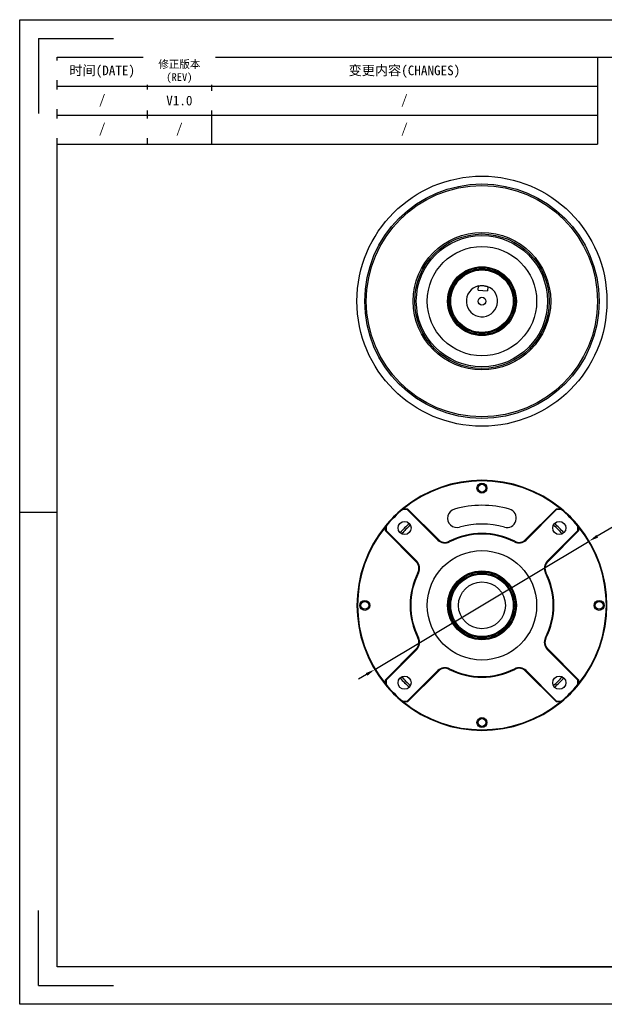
# Model space of a CAD drawing. Header units: inches. Extents: x 191 to 637, y -56 to 259.
# Tile 1 of 4: x 191 to 378, y -56 to 259. Entities that reach past the tile are written whole.
import ezdxf
from ezdxf.enums import TextEntityAlignment as Align

# ---------------------------------------------------------------- set-up
doc = ezdxf.new("R2010")
doc.units = ezdxf.units.IN
doc.linetypes.add('SLD-实线', pattern=[0])
doc.layers.add('尺寸', color=7, linetype='Continuous')
doc.styles.add('gb-s', font='gbeitc.shx', dxfattribs={"bigfont": 'gbcbig.shx'})
doc.styles.add('宋体', font='txt')
doc.dimstyles.new('gb', dxfattribs={"dimtxt": 3.5, "dimasz": 3, "dimexe": 2.25, "dimexo": 2, "dimtad": 1, "dimzin": 0, "dimdsep": 46, "dimtxsty": 'gb-s', "dimcen": 2.5, "dimazin": 0, "dimtfac": 1, "dimtmove": 0, "dimatfit": 3, "dimfxl": 1, "dimtzin": 0, "dimarcsym": 0})

# ---------------------------------------------------------------- blocks, each defined once
blk = doc.blocks.new('工程图外发客户模板')
at = {"lineweight": -3}
for p, q in [((1882.1, 1633.7), (2098.61, 1633.7)), ((1882.1, 1480.61), (1882.1, 1633.7)), ((1885.02, 1630.78), (1885.02, 1619.12)), ((1885.02, 1630.78), (1896.68, 1630.78)), ((1887.93, 1627.86), (2092.78, 1627.86)), ((1887.93, 1486.44), (1887.93, 1627.86)), ((1882.1, 1557.15), (1887.93, 1557.15)), ((1885.02, 1483.52), (1885.02, 1495.19)), ((2092.78, 1486.44), (1887.93, 1486.44)), ((1885.02, 1483.52), (1896.68, 1483.52)), ((2098.61, 1480.61), (1882.1, 1480.61))]:
    blk.add_line(p, q, dxfattribs=at)
at = {"layer": '尺寸'}
blk.add_line((1963.02, 1486.44), (1977.6, 1486.44), dxfattribs=at)
at = {"layer": '尺寸', "style": '宋体'}
for tag, p in [('BT', (2070.91, 1500.43)), ('ZTRY', (2000.04, 1496.43)), ('ZTRQ', (2018.04, 1496.43)), ('XH', (2070.91, 1496.43)), ('SHRY', (2000.04, 1492.43)), ('SHRQ', (2018.04, 1492.43)), ('BB', (2055.47, 1492.43)), ('BL', (2055.47, 1488.44))]:
    blk.add_attdef(tag, text='', height=2, dxfattribs=at).set_placement(p, align=Align.MIDDLE_CENTER)
blk = doc.blocks.new('*D22')
at = {"color": 0, "lineweight": -2}
for p, q in [((398.91, 107.16), (376.2, 93.57)), ((304.99, 50.93), (373.63, 92.03)), ((302.41, 49.39), (299.84, 47.85))]:
    blk.add_line(p, q, dxfattribs=at)
at = {"color": 0}
for points in [[(375.94, 94), (376.46, 93.14), (373.63, 92.03)], [(302.67, 48.96), (302.16, 49.82), (304.99, 50.93)]]:
    blk.add_solid(points, dxfattribs=at)
at = {"layer": 'Defpoints', "color": 0}
for p in [(373.63, 92.03), (304.99, 50.93)]:
    blk.add_point(p, dxfattribs=at)
at = {"color": 0, "insert": (392.43, 106.05), "char_height": 3.5, "attachment_point": 5, "rotation": 30.9104, "style": 'gb-s'}
blk.add_mtext('∅80.00', dxfattribs=at)

msp = doc.modelspace()

# ---------------------------------------------------------------- linework, layer by layer
at = {"color": 7, "linetype": 'SLD-实线', "lineweight": 25}
for p, q in [((338.063, 172.281), (338.164, 173.647)), ((341.156, 173.424), (341.054, 172.059)), ((338.063, 172.281), (341.054, 172.059)), ((313.895, 102.368), (313.967, 102.168)), ((313.895, 102.368), (315.487, 102.368)), ((315.404, 102.168), (313.967, 102.168)), ((315.487, 102.368), (315.404, 102.168)), ((325.208, 92.364), (315.404, 102.168)), ((315.487, 102.368), (325.349, 92.506)), ((353.264, 92.506), (363.126, 102.368)), ((363.209, 102.168), (353.405, 92.364)), ((363.126, 102.368), (364.718, 102.368)), ((363.126, 102.368), (363.209, 102.168)), ((364.646, 102.168), (363.209, 102.168)), ((364.718, 102.368), (364.646, 102.168)), ((308.416, 96.889), (308.616, 96.817)), ((308.416, 95.297), (308.416, 96.889)), ((308.616, 95.38), (308.416, 95.297)), ((318.278, 85.435), (308.416, 95.297)), ((308.616, 96.817), (308.616, 95.38)), ((308.616, 95.38), (318.42, 85.576)), ((360.194, 85.576), (369.997, 95.38)), ((370.197, 95.297), (360.335, 85.435)), ((370.197, 96.889), (369.997, 96.817)), ((369.997, 95.38), (369.997, 96.817)), ((370.197, 95.297), (369.997, 95.38)), ((370.197, 96.889), (370.197, 95.297)), ((325.349, 92.506), (325.208, 92.364)), ((328.836, 91.956), (328.927, 91.778)), ((349.777, 91.956), (349.686, 91.778)), ((353.264, 92.506), (353.405, 92.364)), ((318.42, 85.576), (318.278, 85.435)), ((360.335, 85.435), (360.194, 85.576)), ((319.006, 81.857), (318.828, 81.948)), ((359.785, 81.948), (359.607, 81.857)), ((319.006, 61.098), (318.828, 61.007)), ((359.785, 61.007), (359.607, 61.098)), ((308.416, 47.658), (318.278, 57.52)), ((318.42, 57.379), (308.616, 47.575)), ((318.42, 57.379), (318.278, 57.52)), ((360.335, 57.52), (360.194, 57.379)), ((369.997, 47.575), (360.194, 57.379)), ((360.335, 57.52), (370.197, 47.658)), ((315.404, 40.787), (325.208, 50.59)), ((325.349, 50.449), (315.487, 40.587)), ((325.208, 50.59), (325.349, 50.449)), ((328.927, 51.177), (328.836, 50.999)), ((349.686, 51.177), (349.777, 50.999)), ((353.405, 50.59), (353.264, 50.449)), ((363.126, 40.587), (353.264, 50.449)), ((353.405, 50.59), (363.209, 40.787)), ((308.616, 47.575), (308.416, 47.658)), ((308.416, 46.066), (308.416, 47.658)), ((308.616, 47.575), (308.616, 46.137)), ((370.197, 47.658), (369.997, 47.575)), ((369.997, 46.137), (369.997, 47.575)), ((370.197, 47.658), (370.197, 46.066)), ((308.616, 46.137), (308.416, 46.066)), ((369.997, 46.137), (370.197, 46.066)), ((313.967, 40.787), (313.895, 40.587)), ((315.487, 40.587), (313.895, 40.587)), ((313.967, 40.787), (315.404, 40.787)), ((315.404, 40.787), (315.487, 40.587)), ((363.209, 40.787), (363.126, 40.587)), ((364.718, 40.587), (363.126, 40.587)), ((363.209, 40.787), (364.646, 40.787)), ((364.646, 40.787), (364.718, 40.587))]:
    msp.add_line(p, q, dxfattribs=at)
for centre, radius in [((339.307, 168.779), 40), ((339.307, 168.779), 37.5), ((339.307, 168.779), 37), ((339.307, 168.779), 22), ((339.307, 168.779), 21.5), ((339.307, 168.779), 21), ((339.307, 168.779), 17.5), ((339.307, 168.779), 11), ((339.307, 168.779), 10.7), ((339.307, 168.779), 10.3), ((339.307, 168.779), 10), ((339.307, 168.779), 1.25), ((339.307, 108.977), 1.6), ((339.307, 108.977), 1.25), ((314.558, 96.226), 2.1), ((364.055, 96.226), 2.1), ((339.307, 71.477), 17.5), ((339.307, 71.477), 11), ((339.307, 71.477), 10.7), ((339.307, 71.477), 10.3), ((339.307, 71.477), 10), ((339.307, 71.477), 7.5), ((301.807, 71.477), 1.6), ((301.807, 71.477), 1.25), ((376.807, 71.477), 1.6), ((376.807, 71.477), 1.25), ((314.558, 46.729), 2.1), ((364.055, 46.729), 2.1), ((339.307, 33.977), 1.6), ((339.307, 33.977), 1.25)]:
    msp.add_circle(centre, radius, dxfattribs=at)
for centre, radius, start, end in [((339.307, 168.779), 5, 103.20864, 68.29343), ((339.307, 71.477), 40, 50.5583, 129.4417), ((339.307, 71.477), 39.8, 50.90961, 129.09039), ((339.307, 71.477), 40, 129.4417, 140.5583), ((339.307, 71.477), 39.8, 129.54479, 140.45521), ((331.307, 99.352), 3, 106.01339, 286.01339), ((339.307, 71.477), 32, 73.98661, 106.01339), ((347.307, 99.352), 3, 253.98661, 73.98661), ((339.307, 71.477), 39.8, 39.54479, 50.45521), ((339.307, 71.477), 40, 39.4417, 50.5583), ((339.307, 71.477), 35, 131.56174, 138.43826), ((339.307, 71.477), 35, 41.56174, 48.43826), ((339.307, 71.477), 40, 140.5583, 219.4417), ((339.307, 71.477), 39.8, 140.90961, 219.09039), ((339.307, 71.477), 34.4, 131.67648, 138.32352), ((339.307, 71.477), 26, 73.98661, 106.01339), ((339.307, 71.477), 34.4, 41.67648, 48.32352), ((339.307, 71.477), 40, 320.5583, 39.4417), ((339.307, 71.477), 39.8, 320.90961, 39.09039), ((327.471, 94.627), 3.2, 225, 297.07979), ((327.471, 94.627), 3, 225, 297.07979), ((339.307, 71.477), 23, 62.92021, 117.07979), ((339.307, 71.477), 22.8, 62.92021, 117.07979), ((351.143, 94.627), 3.2, 242.92021, 315), ((351.143, 94.627), 3, 242.92021, 315), ((316.157, 83.313), 3, 332.92021, 45), ((316.157, 83.313), 3.2, 332.92021, 45), ((362.456, 83.313), 3.2, 135, 207.07979), ((362.456, 83.313), 3, 135, 207.07979), ((339.307, 71.477), 23, 152.92021, 207.07979), ((339.307, 71.477), 23, 332.92021, 27.07979), ((339.307, 71.477), 22.8, 152.92021, 207.07979), ((339.307, 71.477), 22.8, 332.92021, 27.07979), ((316.157, 59.641), 3, 315, 27.07979), ((316.157, 59.641), 3.2, 315, 27.07979), ((362.456, 59.641), 3.2, 152.92021, 225), ((362.456, 59.641), 3, 152.92021, 225), ((327.471, 48.328), 3.2, 62.92021, 135), ((327.471, 48.328), 3, 62.92021, 135), ((339.307, 71.477), 23, 242.92021, 297.07979), ((339.307, 71.477), 22.8, 242.92021, 297.07979), ((351.143, 48.328), 3.2, 45, 117.07979), ((351.143, 48.328), 3, 45, 117.07979), ((339.307, 71.477), 35, 221.56174, 228.43826), ((339.307, 71.477), 34.4, 221.67648, 228.32352), ((339.307, 71.477), 34.4, 311.67648, 318.32352), ((339.307, 71.477), 35, 311.56174, 318.43826), ((339.307, 71.477), 40, 219.4417, 230.5583), ((339.307, 71.477), 39.8, 219.54479, 230.45521), ((339.307, 71.477), 39.8, 309.54479, 320.45521), ((339.307, 71.477), 40, 309.4417, 320.5583), ((339.307, 71.477), 40, 230.5583, 309.4417), ((339.307, 71.477), 39.8, 230.90961, 309.09039)]:
    msp.add_arc(centre, radius, start, end, dxfattribs=at)
msp.add_open_spline([(338.164, 173.647), (338.18, 173.651), (338.213, 173.659), (338.463, 173.711), (338.835, 173.763), (339.309, 173.788), (339.817, 173.761), (340.295, 173.687), (340.705, 173.584), (341.007, 173.483), (341.142, 173.43), (341.153, 173.426), (341.156, 173.424)], degree=3, knots=[0, 0, 0, 0, 0.1040377, 0.2079591, 0.3148683, 0.4239433, 0.5298733, 0.6324565, 0.7362689, 0.8440792, 0.9528717, 1, 1, 1, 1], dxfattribs=at)
at = {"layer": '尺寸'}
for p, q in [((232.196, 246.838), (232.196, 219.06)), ((252.772, 246.838), (252.772, 219.06)), ((376.231, 246.838), (376.231, 219.06)), ((203.389, 237.579), (376.231, 237.579)), ((203.389, 228.319), (376.231, 228.319)), ((203.389, 219.06), (376.231, 219.06))]:
    msp.add_line(p, q, dxfattribs=at)

# ---------------------------------------------------------------- block references
at = {"layer": '尺寸', "xscale": 2.057633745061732, "yscale": 2.057633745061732, "zscale": 2.057633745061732}
msp.add_blockref('工程图外发客户模板', (-3681.283, -3102.711), dxfattribs=at)

# ---------------------------------------------------------------- texts
at = {"layer": '尺寸', "attachment_point": 5, "style": '宋体'}
for s, insert, char_height, width in [('变更内容(CHANGES)', (314.501, 242.208), 3.08645, 123.45802), ('/', (314.501, 232.949), 3.086, 123.45802), ('/', (242.484, 223.689), 3.086, 20.57634), ('/', (314.501, 223.689), 3.086, 123.45802)]:
    msp.add_mtext(s, dxfattribs=dict(at, insert=insert, char_height=char_height, width=width))

# ---------------------------------------------------------------- dimensions: what is measured, and where the dimension line sits
dim = msp.add_diameter_dim_2p(p1=(304.988, 50.929), p2=(373.625, 92.025), dimstyle='gb')
dim.commit()
dim.dimension.update_dxf_attribs({"geometry": '*D22', "text_midpoint": (393.65, 104.014), "dimtype": 163})

# ---------------------------------------------------------------- next in the draw order: texts
at = {"layer": '尺寸', "attachment_point": 5, "style": '宋体', "bg_fill": 2}
for s, insert, char_height, width in [('修正版本\\P(REV)', (242.484, 242.208), 2.4692, 20.57634), ('时间(DATE)', (217.793, 242.208), 3.0865, 28.80687), ('/', (217.793, 232.949), 3.086, 28.80687), ('V1.0', (242.484, 232.949), 3.0865, 20.57634), ('/', (217.793, 223.689), 3.086, 28.80687)]:
    msp.add_mtext(s, dxfattribs=dict(at, insert=insert, char_height=char_height, width=width))

doc.saveas('drawing.dxf')
